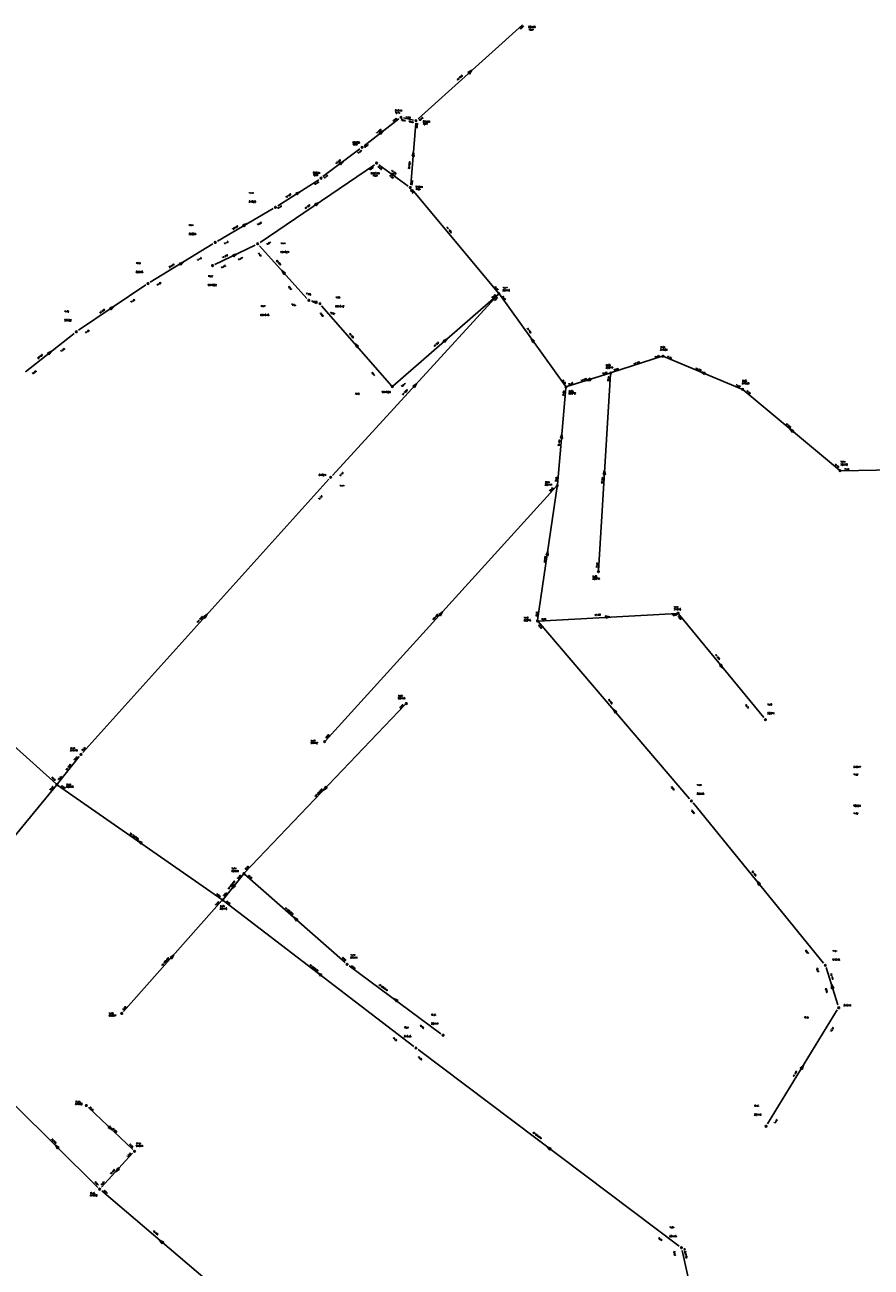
# Model space of a CAD drawing. Header units: metres. Extents: x 183111 to 185656, y 327391 to 329490.
# Tile 12 of 23: x 184195 to 184448, y 327856 to 328228. Entities that reach past the tile are written whole.
import ezdxf

# ---------------------------------------------------------------- set-up
doc = ezdxf.new("R2010")
doc.units = ezdxf.units.M
doc.header["$LTSCALE"] = 0.2
for name, color, linetype in [('B_RIO_L_PUTDEKSEL', 252, 'Continuous'), ('I90_PUTNUMMER', 252, 'Continuous'), ('I90_STRENG', 252, 'Continuous'), ('I90_TEKST', 252, 'Continuous')]:
    doc.layers.add(name, color=color, linetype=linetype)
doc.styles.get("Standard").update_dxf_attribs({"font": 'romans.shx'})

msp = doc.modelspace()

# ---------------------------------------------------------------- linework, layer by layer
at = {"layer": 'B_RIO_L_PUTDEKSEL', "lineweight": -3}
for centre in [(184307.5, 328199.9), (184312, 328198.9), (184295.9, 328190.9), (184300.2, 328186.2), (184283.6, 328181.7), (184310.3, 328178.9), (184270, 328173), (184252, 328162.5), (184264.7, 328162.1), (184251.2, 328155.6), (184231.9, 328150.2), (184280, 328145.2), (184336.8, 328147.2), (184283.3, 328144.2), (184210.5, 328135.8), (184385.8, 328128.5), (184370.2, 328123.5), (184304.9, 328119.4), (184356.8, 328119.3), (184409.6, 328118.6), (184438.7, 328094.3), (184286.5, 328092.3), (184354.2, 328089.8), (184366.5, 328064.1), (184348.3, 328049.4), (184390.3, 328051.7), (184309.1, 328024.7), (184416.4, 328019.9), (184284.7, 328013.3), (184211.9, 328009.5), (184204.7, 328000.5), (184394.3, 327995.6), (184260.6, 327973.9), (184254.2, 327966), (184291.4, 327946.8), (184434.3, 327946.5), (184438.3, 327933.8), (184224.1, 327932.1), (184320.1, 327925.6), (184312, 327921.8), (184213.5, 327904.6), (184416.6, 327898.4), (184227.9, 327890.9), (184217.5, 327879.6), (184391.3, 327862.1)]:
    msp.add_circle(centre, 0.25, dxfattribs=at)
at = {"layer": 'I90_STRENG', "lineweight": -3, "ltscale": 0.7}
for points in [[(184312.6, 328199.4), (184343.81, 328227.52)], [(184328.68, 328213.93), (184327.5, 328213.31)], [(184327.5, 328213.31), (184328.44, 328213.72)], [(184327.5, 328213.31), (184328.2, 328213.5)], [(184327.5, 328213.31), (184327.93, 328212.82)], [(184327.96, 328213.28), (184327.5, 328213.31)], [(184327.72, 328213.06), (184328.68, 328213.93)], [(184328.68, 328213.93), (184327.93, 328212.82)], [(184328.44, 328213.72), (184327.93, 328212.82)], [(184328.2, 328213.5), (184327.93, 328212.82)], [(184327.93, 328212.82), (184327.96, 328213.28)], [(184296.5, 328191.4), (184306.83, 328199.42)], [(184308.3, 328199.7), (184311.24, 328199.05)], [(184310.4, 328179.7), (184311.97, 328198.1)], [(184302.21, 328195.8), (184300.99, 328195.26)], [(184300.99, 328195.26), (184301.96, 328195.6)], [(184300.99, 328195.26), (184301.7, 328195.4)], [(184300.99, 328195.26), (184301.39, 328194.74)], [(184301.44, 328195.2), (184300.99, 328195.26)], [(184301.19, 328195), (184302.21, 328195.8)], [(184302.21, 328195.8), (184301.39, 328194.74)], [(184301.96, 328195.6), (184301.39, 328194.74)], [(184301.7, 328195.4), (184301.39, 328194.74)], [(184301.39, 328194.74), (184301.44, 328195.2)], [(184284.2, 328182.2), (184295.23, 328190.46)], [(184290.32, 328186.69), (184289.08, 328186.17)], [(184289.08, 328186.17), (184290.06, 328186.49)], [(184289.08, 328186.17), (184289.8, 328186.3)], [(184289.28, 328185.91), (184290.32, 328186.69)], [(184290.32, 328186.69), (184289.47, 328185.65)], [(184290.06, 328186.49), (184289.47, 328185.65)], [(184289.8, 328186.3), (184289.47, 328185.65)], [(184311.26, 328189.55), (184310.82, 328188.28)], [(184310.82, 328188.28), (184311.23, 328189.22)], [(184310.82, 328188.28), (184311.2, 328188.9)], [(184311.17, 328188.58), (184310.82, 328188.28)], [(184310.82, 328188.28), (184311.47, 328188.22)], [(184311.14, 328188.25), (184311.26, 328189.55)], [(184311.47, 328188.22), (184311.17, 328188.58)], [(184311.2, 328188.9), (184311.47, 328188.22)], [(184311.23, 328189.22), (184311.47, 328188.22)], [(184311.26, 328189.55), (184311.47, 328188.22)], [(184265.4, 328162.5), (184299.57, 328185.69)], [(184289.08, 328186.17), (184289.47, 328185.65)], [(184289.54, 328186.1), (184289.08, 328186.17)], [(184289.47, 328185.65), (184289.54, 328186.1)], [(184300.9, 328185.7), (184309.7, 328179.35)], [(184304.96, 328183.24), (184304.58, 328182.72)], [(184304.58, 328182.72), (184305.04, 328182.79)], [(184305.83, 328182.22), (184304.58, 328182.72)], [(184305.3, 328182.6), (184304.58, 328182.72)], [(184305.56, 328182.41), (184304.58, 328182.72)], [(184304.77, 328182.98), (184305.83, 328182.22)], [(184305.83, 328182.22), (184304.96, 328183.24)], [(184304.96, 328183.24), (184305.3, 328182.6)], [(184305.04, 328182.79), (184304.96, 328183.24)], [(184304.96, 328183.24), (184305.56, 328182.41)], [(184270.7, 328173.4), (184282.94, 328181.22)], [(184277.35, 328177.65), (184276.08, 328177.22)], [(184276.08, 328177.22), (184277.07, 328177.47)], [(184276.08, 328177.22), (184276.8, 328177.3)], [(184276.08, 328177.22), (184276.43, 328176.68)], [(184276.53, 328177.12), (184276.08, 328177.22)], [(184276.25, 328176.95), (184277.35, 328177.65)], [(184277.35, 328177.65), (184276.43, 328176.68)], [(184277.07, 328177.47), (184276.43, 328176.68)], [(184276.8, 328177.3), (184276.43, 328176.68)], [(184276.43, 328176.68), (184276.53, 328177.12)], [(184310.8, 328178.3), (184336.63, 328147.38)], [(184252.7, 328162.9), (184269.32, 328172.59)], [(184283.04, 328174.46), (184281.78, 328174)], [(184281.78, 328174), (184282.77, 328174.28)], [(184281.78, 328174), (184282.5, 328174.1)], [(184281.78, 328174), (184282.14, 328173.47)], [(184282.23, 328173.92), (184281.78, 328174)], [(184281.96, 328173.73), (184283.04, 328174.46)], [(184283.04, 328174.46), (184282.14, 328173.47)], [(184282.77, 328174.28), (184282.14, 328173.47)], [(184282.5, 328174.1), (184282.14, 328173.47)], [(184282.14, 328173.47), (184282.23, 328173.92)], [(184261.56, 328168.13), (184260.27, 328167.75)], [(184260.27, 328167.75), (184261.28, 328167.96)], [(184260.27, 328167.75), (184261, 328167.8)], [(184260.27, 328167.75), (184260.6, 328167.19)], [(184260.72, 328167.64), (184260.27, 328167.75)], [(184260.44, 328167.47), (184261.56, 328168.13)], [(184261.56, 328168.13), (184260.6, 328167.19)], [(184261.28, 328167.96), (184260.6, 328167.19)], [(184261, 328167.8), (184260.6, 328167.19)], [(184260.6, 328167.19), (184260.72, 328167.64)], [(184232.6, 328150.6), (184251.33, 328162.08)], [(184251.9, 328155.9), (184263.95, 328161.7)], [(184265.2, 328161.5), (184279.42, 328145.78)], [(184242.55, 328156.64), (184241.27, 328156.24)], [(184241.45, 328155.96), (184242.55, 328156.64)], [(184242.55, 328156.64), (184241.61, 328155.68)], [(184258.58, 328159.08), (184257.27, 328158.81)], [(184257.27, 328158.81), (184258.29, 328158.94)], [(184257.27, 328158.81), (184257.55, 328158.22)], [(184257.27, 328158.81), (184258, 328158.8)], [(184257.71, 328158.66), (184257.27, 328158.81)], [(184257.41, 328158.52), (184258.58, 328159.08)], [(184258.58, 328159.08), (184257.55, 328158.22)], [(184258.29, 328158.94), (184257.55, 328158.22)], [(184258, 328158.8), (184257.55, 328158.22)], [(184257.55, 328158.22), (184257.71, 328158.66)], [(184241.27, 328156.24), (184242.28, 328156.47)], [(184241.27, 328156.24), (184242, 328156.3)], [(184241.27, 328156.24), (184241.61, 328155.68)], [(184241.72, 328156.13), (184241.27, 328156.24)], [(184242.28, 328156.47), (184241.61, 328155.68)], [(184242, 328156.3), (184241.61, 328155.68)], [(184241.61, 328155.68), (184241.72, 328156.13)], [(184272.74, 328153.12), (184271.86, 328154.08)], [(184271.86, 328154.08), (184272.49, 328152.9)], [(184271.86, 328154.08), (184272.98, 328153.34)], [(184272.49, 328152.9), (184272.08, 328153.84)], [(184272.08, 328153.84), (184272.98, 328153.34)], [(184272.49, 328152.9), (184272.3, 328153.6)], [(184272.3, 328153.6), (184272.98, 328153.34)], [(184272.52, 328153.36), (184272.49, 328152.9)], [(184272.49, 328152.9), (184272.98, 328153.34)], [(184272.98, 328153.34), (184272.52, 328153.36)], [(184211.2, 328136.3), (184231.28, 328149.78)], [(184287, 328092.9), (184336.62, 328147.03)], [(184305.1, 328119.55), (184336.63, 328147.02)], [(184336.94, 328147), (184356.67, 328119.51)], [(184221.74, 328143.36), (184220.48, 328142.91)], [(184220.48, 328142.91), (184221.47, 328143.18)], [(184220.48, 328142.91), (184221.2, 328143)], [(184220.48, 328142.91), (184220.84, 328142.37)], [(184220.93, 328142.82), (184220.48, 328142.91)], [(184220.66, 328142.64), (184221.74, 328143.36)], [(184221.74, 328143.36), (184220.84, 328142.37)], [(184221.47, 328143.18), (184220.84, 328142.37)], [(184221.2, 328143), (184220.84, 328142.37)], [(184220.84, 328142.37), (184220.93, 328142.82)], [(184280.8, 328145), (184282.57, 328144.46)], [(184282.32, 328144.51), (184281.08, 328144.89)], [(184281.08, 328144.89), (184282.23, 328144.2)], [(184281.08, 328144.89), (184282.42, 328144.82)], [(184281.39, 328144.79), (184282.42, 328144.82)], [(184282.23, 328144.2), (184281.39, 328144.79)], [(184281.7, 328144.7), (184282.42, 328144.82)], [(184282.23, 328144.2), (184281.7, 328144.7)], [(184282.42, 328144.82), (184282.01, 328144.6)], [(184282.01, 328144.6), (184282.23, 328144.2)], [(184282.23, 328144.2), (184282.42, 328144.82)], [(184283.8, 328143.6), (184304.74, 328119.59)], [(184195.3, 328123.8), (184209.84, 328135.3)], [(184294.53, 328131.31), (184293.67, 328132.29)], [(184293.67, 328132.29), (184294.28, 328131.1)], [(184293.67, 328132.29), (184294.77, 328131.52)], [(184294.28, 328131.1), (184293.89, 328132.04)], [(184293.89, 328132.04), (184294.77, 328131.52)], [(184294.28, 328131.1), (184294.1, 328131.8)], [(184294.1, 328131.8), (184294.77, 328131.52)], [(184294.31, 328131.55), (184294.28, 328131.1)], [(184294.28, 328131.1), (184294.77, 328131.52)], [(184294.77, 328131.52), (184294.31, 328131.55)], [(184321.29, 328133.73), (184320.1, 328133.12)], [(184320.1, 328133.12), (184321.05, 328133.51)], [(184320.1, 328133.12), (184320.8, 328133.3)], [(184320.1, 328133.12), (184320.52, 328132.63)], [(184320.55, 328133.09), (184320.1, 328133.12)], [(184320.31, 328132.87), (184321.29, 328133.73)], [(184321.29, 328133.73), (184320.52, 328132.63)], [(184321.05, 328133.51), (184320.52, 328132.63)], [(184320.8, 328133.3), (184320.52, 328132.63)], [(184320.52, 328132.63), (184320.55, 328133.09)], [(184347.18, 328132.77), (184346.42, 328133.83)], [(184346.42, 328133.83), (184346.91, 328132.58)], [(184346.42, 328133.83), (184347.44, 328132.96)], [(184346.91, 328132.58), (184346.61, 328133.56)], [(184346.61, 328133.56), (184347.44, 328132.96)], [(184346.91, 328132.58), (184346.8, 328133.3)], [(184346.8, 328133.3), (184347.44, 328132.96)], [(184346.99, 328133.03), (184346.91, 328132.58)], [(184346.91, 328132.58), (184347.44, 328132.96)], [(184347.44, 328132.96), (184346.99, 328133.03)], [(184203.11, 328130), (184201.89, 328129.45)], [(184201.89, 328129.45), (184202.85, 328129.8)], [(184201.89, 328129.45), (184202.6, 328129.6)], [(184201.89, 328129.45), (184202.29, 328128.94)], [(184202.35, 328129.4), (184201.89, 328129.45)], [(184202.09, 328129.2), (184203.11, 328130)], [(184203.11, 328130), (184202.29, 328128.94)], [(184202.85, 328129.8), (184202.29, 328128.94)], [(184202.6, 328129.6), (184202.29, 328128.94)], [(184202.29, 328128.94), (184202.35, 328129.4)], [(184370.42, 328123.61), (184385.55, 328128.47)], [(184386.03, 328128.4), (184409.36, 328118.68)], [(184357.02, 328119.42), (184369.95, 328123.46)], [(184366.47, 328064.35), (184370.14, 328123.26)], [(184398.3, 328123.35), (184397.1, 328123.85)], [(184397.1, 328123.85), (184398.17, 328123.05)], [(184397.1, 328123.85), (184398.42, 328123.65)], [(184398.17, 328123.05), (184397.4, 328123.72)], [(184397.4, 328123.72), (184398.42, 328123.65)], [(184397.7, 328123.6), (184398.42, 328123.65)], [(184398.17, 328123.05), (184397.7, 328123.6)], [(184398.42, 328123.65), (184398, 328123.47)], [(184398, 328123.47), (184398.17, 328123.05)], [(184398.17, 328123.05), (184398.42, 328123.65)], [(184312.14, 328120.28), (184311.02, 328119.54)], [(184311.02, 328119.54), (184311.92, 328120.04)], [(184311.02, 328119.54), (184311.7, 328119.8)], [(184311.48, 328119.56), (184311.02, 328119.54)], [(184311.02, 328119.54), (184311.5, 328119.1)], [(184311.26, 328119.32), (184312.14, 328120.28)], [(184311.5, 328119.1), (184311.48, 328119.56)], [(184312.14, 328120.28), (184311.5, 328119.1)], [(184311.92, 328120.04), (184311.5, 328119.1)], [(184311.7, 328119.8), (184311.5, 328119.1)], [(184362.88, 328121.21), (184364.02, 328121.9)], [(184364.12, 328121.59), (184362.88, 328121.21)], [(184362.88, 328121.21), (184364.22, 328121.28)], [(184363.19, 328121.3), (184364.02, 328121.9)], [(184364.22, 328121.28), (184363.19, 328121.3)], [(184363.5, 328121.4), (184364.02, 328121.9)], [(184364.22, 328121.28), (184363.5, 328121.4)], [(184364.02, 328121.9), (184363.81, 328121.5)], [(184363.81, 328121.5), (184364.22, 328121.28)], [(184364.22, 328121.28), (184364.02, 328121.9)], [(184354.25, 328090.04), (184356.8, 328119.05)], [(184409.79, 328118.44), (184438.52, 328094.48)], [(184355.56, 328105.25), (184355.12, 328103.98)], [(184355.12, 328103.98), (184355.53, 328104.92)], [(184355.12, 328103.98), (184355.5, 328104.6)], [(184355.44, 328103.95), (184355.56, 328105.25)], [(184355.5, 328104.6), (184355.77, 328103.92)], [(184355.53, 328104.92), (184355.77, 328103.92)], [(184355.56, 328105.25), (184355.77, 328103.92)], [(184424.7, 328105.98), (184423.7, 328106.82)], [(184423.7, 328106.82), (184424.49, 328105.73)], [(184423.7, 328106.82), (184424.91, 328106.23)], [(184424.49, 328105.73), (184423.95, 328106.61)], [(184423.95, 328106.61), (184424.91, 328106.23)], [(184424.49, 328105.73), (184424.2, 328106.4)], [(184424.2, 328106.4), (184424.91, 328106.23)], [(184424.91, 328106.23), (184424.45, 328106.19)], [(184424.45, 328106.19), (184424.49, 328105.73)], [(184424.49, 328105.73), (184424.91, 328106.23)], [(184355.47, 328104.28), (184355.12, 328103.98)], [(184355.12, 328103.98), (184355.77, 328103.92)], [(184355.77, 328103.92), (184355.47, 328104.28)], [(184368.34, 328094.45), (184367.93, 328093.17)], [(184367.93, 328093.17), (184368.32, 328094.12)], [(184367.93, 328093.17), (184368.3, 328093.8)], [(184368.28, 328093.47), (184367.93, 328093.17)], [(184368.26, 328093.15), (184368.34, 328094.45)], [(184368.58, 328093.13), (184368.28, 328093.47)], [(184368.3, 328093.8), (184368.58, 328093.13)], [(184368.32, 328094.12), (184368.58, 328093.13)], [(184368.34, 328094.45), (184368.58, 328093.13)], [(184438.95, 328094.29), (184470.77, 328094.88)], [(184212.4, 328010.1), (184285.92, 328091.72)], [(184367.93, 328093.17), (184368.58, 328093.13)], [(184284.84, 328013.51), (184354.01, 328089.63)], [(184348.32, 328049.65), (184354.16, 328089.55)], [(184351.39, 328070.24), (184350.88, 328069)], [(184350.88, 328069), (184351.35, 328069.92)], [(184350.88, 328069), (184351.3, 328069.6)], [(184351.25, 328069.28), (184350.88, 328069)], [(184350.88, 328069), (184351.53, 328068.91)], [(184351.2, 328068.96), (184351.39, 328070.24)], [(184351.53, 328068.91), (184351.25, 328069.28)], [(184351.3, 328069.6), (184351.53, 328068.91)], [(184351.35, 328069.92), (184351.53, 328068.91)], [(184351.39, 328070.24), (184351.53, 328068.91)], [(184249.64, 328051.38), (184248.52, 328050.63)], [(184248.52, 328050.63), (184249.42, 328051.14)], [(184248.52, 328050.63), (184249.2, 328050.9)], [(184248.98, 328050.66), (184248.52, 328050.63)], [(184248.52, 328050.63), (184249.01, 328050.2)], [(184248.76, 328050.42), (184249.64, 328051.38)], [(184249.01, 328050.2), (184248.98, 328050.66)], [(184249.64, 328051.38), (184249.01, 328050.2)], [(184249.42, 328051.14), (184249.01, 328050.2)], [(184249.2, 328050.9), (184249.01, 328050.2)], [(184319.94, 328052.08), (184318.82, 328051.34)], [(184318.82, 328051.34), (184319.72, 328051.84)], [(184318.82, 328051.34), (184319.5, 328051.6)], [(184319.28, 328051.36), (184318.82, 328051.34)], [(184318.82, 328051.34), (184319.3, 328050.9)], [(184319.06, 328051.12), (184319.94, 328052.08)], [(184319.3, 328050.9), (184319.28, 328051.36)], [(184319.94, 328052.08), (184319.3, 328050.9)], [(184319.72, 328051.84), (184319.3, 328050.9)], [(184319.5, 328051.6), (184319.3, 328050.9)], [(184348.45, 328049.2), (184393.75, 327996.2)], [(184348.55, 328049.37), (184390.06, 328051.63)], [(184369.95, 328050.64), (184368.63, 328050.89)], [(184368.63, 328050.89), (184368.67, 328050.24)], [(184368.63, 328050.89), (184369.3, 328050.6)], [(184368.98, 328050.58), (184368.63, 328050.89)], [(184368.63, 328050.89), (184369.62, 328050.62)], [(184368.65, 328050.56), (184369.95, 328050.64)], [(184369.95, 328050.64), (184368.67, 328050.24)], [(184369.62, 328050.62), (184368.67, 328050.24)], [(184369.3, 328050.6), (184368.67, 328050.24)], [(184368.67, 328050.24), (184368.98, 328050.58)], [(184390.46, 328051.51), (184415.89, 328020.55)], [(184152.4, 328047.4), (184204.53, 328000.69)], [(184403.14, 328036.51), (184402.64, 328036.09)], [(184403.71, 328035.3), (184402.64, 328036.09)], [(184403.3, 328035.8), (184402.64, 328036.09)], [(184402.64, 328036.09), (184403.09, 328036.05)], [(184403.51, 328035.55), (184402.64, 328036.09)], [(184402.89, 328036.3), (184403.71, 328035.3)], [(184403.09, 328036.05), (184403.14, 328036.51)], [(184403.71, 328035.3), (184403.14, 328036.51)], [(184403.14, 328036.51), (184403.3, 328035.8)], [(184403.14, 328036.51), (184403.51, 328035.55)], [(184260.73, 327974.11), (184308.9, 328024.55)], [(184371.72, 328022.01), (184370.88, 328022.99)], [(184370.88, 328022.99), (184371.48, 328021.79)], [(184370.88, 328022.99), (184371.97, 328022.22)], [(184371.48, 328021.79), (184371.09, 328022.75)], [(184371.09, 328022.75), (184371.97, 328022.22)], [(184371.48, 328021.79), (184371.3, 328022.5)], [(184371.3, 328022.5), (184371.97, 328022.22)], [(184371.51, 328022.25), (184371.48, 328021.79)], [(184371.48, 328021.79), (184371.97, 328022.22)], [(184371.97, 328022.22), (184371.51, 328022.25)], [(184204.87, 328000.69), (184211.4, 328008.85)], [(184154.16, 327939.09), (184204.55, 328000.3)], [(184204.9, 328000.35), (184253.99, 327966.13)], [(184284.35, 327998.83), (184285.01, 327999.99)], [(184285.25, 327999.77), (184284.35, 327998.83)], [(184284.35, 327998.83), (184285.48, 327999.54)], [(184284.58, 327999.06), (184285.01, 327999.99)], [(184285.48, 327999.54), (184284.58, 327999.06)], [(184284.8, 327999.3), (184285.01, 327999.99)], [(184285.48, 327999.54), (184284.8, 327999.3)], [(184285.48, 327999.54), (184285.01, 327999.99)], [(184285.01, 327999.99), (184285.02, 327999.53)], [(184285.02, 327999.53), (184285.48, 327999.54)], [(184394.8, 327995), (184433.79, 327947.14)], [(184230.03, 327982.93), (184228.97, 327983.67)], [(184228.97, 327983.67), (184229.85, 327982.66)], [(184228.97, 327983.67), (184230.22, 327983.19)], [(184229.85, 327982.66), (184229.23, 327983.48)], [(184229.23, 327983.48), (184230.22, 327983.19)], [(184229.85, 327982.66), (184229.5, 327983.3)], [(184229.5, 327983.3), (184230.22, 327983.19)], [(184230.22, 327983.19), (184229.77, 327983.11)], [(184229.77, 327983.11), (184229.85, 327982.66)], [(184229.85, 327982.66), (184230.22, 327983.19)], [(184254.37, 327966.19), (184260.44, 327973.71)], [(184260.8, 327973.75), (184290.81, 327947.36)], [(184414.71, 327970.6), (184413.89, 327971.6)], [(184413.89, 327971.6), (184414.46, 327970.39)], [(184413.89, 327971.6), (184414.96, 327970.8)], [(184414.46, 327970.39), (184414.09, 327971.35)], [(184414.09, 327971.35), (184414.96, 327970.8)], [(184414.46, 327970.39), (184414.3, 327971.1)], [(184414.3, 327971.1), (184414.96, 327970.8)], [(184256.99, 327969.39), (184257.55, 327970.61)], [(184257.81, 327970.41), (184256.99, 327969.39)], [(184256.99, 327969.39), (184258.06, 327970.2)], [(184257.2, 327969.65), (184257.55, 327970.61)], [(184258.06, 327970.2), (184257.2, 327969.65)], [(184257.4, 327969.9), (184257.55, 327970.61)], [(184258.06, 327970.2), (184257.4, 327969.9)], [(184258.06, 327970.2), (184257.55, 327970.61)], [(184257.55, 327970.61), (184257.6, 327970.15)], [(184257.6, 327970.15), (184258.06, 327970.2)], [(184414.51, 327970.85), (184414.46, 327970.39)], [(184414.46, 327970.39), (184414.96, 327970.8)], [(184414.96, 327970.8), (184414.51, 327970.85)], [(184224.6, 327932.7), (184254.02, 327965.83)], [(184254.38, 327965.82), (184311.32, 327922.28)], [(184276.49, 327959.97), (184275.51, 327960.83)], [(184275.51, 327960.83), (184276.27, 327959.73)], [(184275.51, 327960.83), (184276.7, 327960.21)], [(184276.27, 327959.73), (184275.76, 327960.61)], [(184275.76, 327960.61), (184276.7, 327960.21)], [(184276.27, 327959.73), (184276, 327960.4)], [(184276, 327960.4), (184276.7, 327960.21)], [(184276.7, 327960.21), (184276.24, 327960.18)], [(184276.24, 327960.18), (184276.27, 327959.73)], [(184276.27, 327959.73), (184276.7, 327960.21)], [(184239.63, 327949.59), (184238.52, 327948.83)], [(184238.52, 327948.83), (184239.42, 327949.34)], [(184238.52, 327948.83), (184239.2, 327949.1)], [(184238.98, 327948.86), (184238.52, 327948.83)], [(184238.52, 327948.83), (184239.01, 327948.4)], [(184238.77, 327948.61), (184239.63, 327949.59)], [(184239.01, 327948.4), (184238.98, 327948.86)], [(184239.63, 327949.59), (184239.01, 327948.4)], [(184239.42, 327949.34), (184239.01, 327948.4)], [(184239.2, 327949.1), (184239.01, 327948.4)], [(184292, 327946.3), (184319.4, 327926.03)], [(184434.5, 327945.8), (184438.02, 327934.64)], [(184283.62, 327943.51), (184282.58, 327944.29)], [(184282.58, 327944.29), (184283.42, 327943.25)], [(184282.58, 327944.29), (184283.81, 327943.76)], [(184283.42, 327943.25), (184282.84, 327944.1)], [(184282.84, 327944.1), (184283.81, 327943.76)], [(184283.42, 327943.25), (184283.1, 327943.9)], [(184283.1, 327943.9), (184283.81, 327943.76)], [(184283.81, 327943.76), (184283.36, 327943.7)], [(184283.36, 327943.7), (184283.42, 327943.25)], [(184283.42, 327943.25), (184283.81, 327943.76)], [(184436.49, 327939.58), (184436.1, 327940.82)], [(184436.1, 327940.82), (184436.18, 327939.48)], [(184436.1, 327940.82), (184436.8, 327939.68)], [(184436.18, 327939.48), (184436.2, 327940.51)], [(184436.18, 327939.48), (184436.3, 327940.2)], [(184436.4, 327939.89), (184436.18, 327939.48)], [(184436.18, 327939.48), (184436.8, 327939.68)], [(184436.2, 327940.51), (184436.8, 327939.68)], [(184436.3, 327940.2), (184436.8, 327939.68)], [(184436.8, 327939.68), (184436.4, 327939.89)], [(184306.32, 327935.81), (184305.28, 327936.59)], [(184305.28, 327936.59), (184306.13, 327935.55)], [(184305.28, 327936.59), (184306.52, 327936.07)], [(184306.13, 327935.55), (184305.54, 327936.39)], [(184305.54, 327936.39), (184306.52, 327936.07)], [(184306.13, 327935.55), (184305.8, 327936.2)], [(184305.8, 327936.2), (184306.52, 327936.07)], [(184306.52, 327936.07), (184306.06, 327936.01)], [(184306.06, 327936.01), (184306.13, 327935.55)], [(184306.13, 327935.55), (184306.52, 327936.07)], [(184417, 327899.1), (184437.87, 327933.14)], [(184312.6, 327921.3), (184390.62, 327862.55)], [(184427.74, 327916.65), (184426.78, 327915.72)], [(184426.78, 327915.72), (184427.57, 327916.38)], [(184426.78, 327915.72), (184427.4, 327916.1)], [(184427.23, 327915.82), (184426.78, 327915.72)], [(184426.78, 327915.72), (184427.34, 327915.38)], [(184427.06, 327915.54), (184427.74, 327916.65)], [(184427.34, 327915.38), (184427.23, 327915.82)], [(184427.74, 327916.65), (184427.34, 327915.38)], [(184427.57, 327916.38), (184427.34, 327915.38)], [(184427.4, 327916.1), (184427.34, 327915.38)], [(184191.98, 327904.92), (184216.97, 327880.12)], [(184214.1, 327904), (184227.35, 327891.42)], [(184220.45, 327898.48), (184220, 327898.01)], [(184220, 327898.01), (184220.46, 327898.02)], [(184221.17, 327897.35), (184220, 327898.01)], [(184220.7, 327897.8), (184220, 327898.01)], [(184220.93, 327897.58), (184220, 327898.01)], [(184220.23, 327898.25), (184221.17, 327897.35)], [(184221.17, 327897.35), (184220.45, 327898.48)], [(184220.45, 327898.48), (184220.7, 327897.8)], [(184220.46, 327898.02), (184220.45, 327898.48)], [(184220.45, 327898.48), (184220.93, 327897.58)], [(184205.16, 327891.84), (184204.24, 327892.76)], [(184204.24, 327892.76), (184204.93, 327891.61)], [(184204.24, 327892.76), (184205.39, 327892.07)], [(184204.93, 327891.61), (184204.47, 327892.53)], [(184204.47, 327892.53), (184205.39, 327892.07)], [(184204.93, 327891.61), (184204.7, 327892.3)], [(184204.7, 327892.3), (184205.39, 327892.07)], [(184204.93, 327891.61), (184205.39, 327892.07)], [(184205.39, 327892.07), (184204.93, 327892.07)], [(184204.93, 327892.07), (184204.93, 327891.61)], [(184218, 327880.2), (184227.32, 327890.33)], [(184352.22, 327891.51), (184351.18, 327892.29)], [(184351.18, 327892.29), (184352.02, 327891.25)], [(184351.18, 327892.29), (184352.41, 327891.77)], [(184352.02, 327891.25), (184351.44, 327892.09)], [(184351.44, 327892.09), (184352.41, 327891.77)], [(184352.02, 327891.25), (184351.7, 327891.9)], [(184351.7, 327891.9), (184352.41, 327891.77)], [(184352.41, 327891.77), (184351.96, 327891.7)], [(184351.96, 327891.7), (184352.02, 327891.25)], [(184352.02, 327891.25), (184352.41, 327891.77)], [(184222.26, 327884.82), (184222.9, 327886)], [(184223.14, 327885.78), (184222.26, 327884.82)], [(184222.26, 327884.82), (184223.38, 327885.56)], [(184222.48, 327885.06), (184222.9, 327886)], [(184223.38, 327885.56), (184222.48, 327885.06)], [(184222.7, 327885.3), (184222.9, 327886)], [(184223.38, 327885.56), (184222.7, 327885.3)], [(184223.38, 327885.56), (184222.9, 327886)], [(184222.9, 327886), (184222.92, 327885.54)], [(184222.92, 327885.54), (184223.38, 327885.56)], [(184218.1, 327879.1), (184253.68, 327848.85)], [(184236.39, 327863.48), (184235.4, 327864.32)], [(184235.4, 327864.32), (184236.18, 327863.23)], [(184235.4, 327864.32), (184236.61, 327863.73)], [(184236.18, 327863.23), (184235.65, 327864.11)], [(184235.65, 327864.11), (184236.61, 327863.73)], [(184236.18, 327863.23), (184235.9, 327863.9)], [(184235.9, 327863.9), (184236.61, 327863.73)], [(184236.61, 327863.73), (184236.15, 327863.69)], [(184236.15, 327863.69), (184236.18, 327863.23)], [(184236.18, 327863.23), (184236.61, 327863.73)], [(184391.5, 327861.3), (184394.15, 327849.58)]]:
    msp.add_lwpolyline(points, dxfattribs=at)

# ---------------------------------------------------------------- texts
at = {"layer": 'I90_PUTNUMMER', "lineweight": -3}
for s, p in [('50438', (184345.55, 328226.65)), ('51511', (184305.71, 328201.66)), ('50439', (184314.01, 328198.31)), ('50605', (184293.04, 328192.1)), ('50604', (184281.2, 328183.03)), ('991513', (184298.5, 328182.93)), ('51514', (184311.83, 328178.84)), ('51520', (184262.02, 328174.41)), ('50603', (184244.09, 328164.77)), ('991521', (184271.53, 328159.34)), ('50395', (184228.3, 328153.4)), ('991522', (184249.85, 328149.54)), ('50440', (184337.89, 328147.93)), ('991512', (184287.95, 328143.14)), ('50602', (184206.9, 328139)), ('991515', (184265.54, 328140.56)), ('51504', (184384.97, 328130.17)), ('50677', (184368.68, 328124.84)), ('51503', (184409.39, 328120.11)), ('991523', (184301.81, 328117.53)), ('50672', (184357.57, 328117.14)), ('50670', (184438.82, 328095.87)), ('51524', (184282.93, 328092.8)), ('50441', (184350.51, 328089.87)), ('50673', (184364.7, 328061.76)), ('51516', (184389.04, 328052.64)), ('50675', (184344.19, 328049.34)), ('50443', (184306.57, 328026.06)), ('50674', (184416.96, 328021.54)), ('50442', (184280.51, 328012.7)), ('51543', (184208.7, 328010.49)), ('51517', (184442.7, 328005.5)), ('50393', (184207.49, 327999.58)), ('50445', (184395.9, 327997.5)), ('50664', (184442.7, 327993.9)), ('50444', (184256.88, 327974.4)), ('50446', (184253.42, 327963.19)), ('51544', (184292.37, 327948.56)), ('51518', (184436.42, 327947.88)), ('51519', (184439.77, 327934.27)), ('50387', (184220.2, 327931.24)), ('50447', (184316.5, 327928.8)), ('51545', (184308.4, 327925)), ('51550', (184210.2, 327904.79)), ('50449', (184413, 327901.6)), ('51551', (184228.3, 327892.29)), ('51552', (184214.63, 327877.47)), ('50448', (184387.7, 327865.3))]:
    msp.add_text(s, height=0.5, dxfattribs=at).set_placement(p)
at = {"layer": 'I90_TEKST', "lineweight": -3}
for s, rotation, oblique, p in [('70.04', 41.9872, -0.0197, (184343.18, 328226.11)), ('43 1250', 41.9872, -0.0197, (184324.4, 328210.9)), ('70.93', 37.783, -0.0301, (184305.21, 328198.52)), ('70.93', 347.4913, 360.0201, (184307.43, 328199)), ('4 900', 347.4913, 360.0201, (184308.88, 328199.84)), ('70.93', 347.4913, 360.0201, (184309.77, 328198.5)), ('70.48', 85.1185, -0.0264, (184312.41, 328196.67)), ('70.48', 41.9872, -0.0197, (184313.09, 328198.76)), ('14 900', 37.783, -0.0301, (184300.29, 328195)), ('71.04', 36.8082, 0, (184294.73, 328188.98)), ('71.04', 37.783, -0.0301, (184296.67, 328190.69)), ('15 900', 36.8082, 0, (184288.13, 328185.92)), ('71.15', 36.8082, 0, (184284.59, 328181.56)), ('71.81', 34.1524, 0.0344, (184298.18, 328184.04)), ('71.80', 324.204, 359.998, (184300.52, 328185)), ('71.67', 324.204, 359.998, (184304, 328182.33)), ('12 250', 324.204, 359.998, (184304.51, 328183.88)), ('20 1250', 85.1185, -0.0264, (184310.1, 328184.5)), ('71.15', 32.5943, 0.0047, (184281.82, 328179.68)), ('70.72', 85.1185, -0.0264, (184310.94, 328179.62)), ('16 900', 32.5943, 0.0047, (184273.2, 328175.8)), ('70.72', 309.8451, 359.9323, (184310.17, 328178.15)), ('71.36', 32.5943, 0.0047, (184270.76, 328172.52)), ('42 250', 34.1524, 0.0344, (184278.9, 328172.5)), ('71.26', 30.2653, 0.0121, (184264.7, 328167.6)), ('20 900', 30.2653, 0.0121, (184257.3, 328166.3)), ('41 1250', 309.8451, 359.9323, (184321.1, 328166.9)), ('71.46', 30.2653, 0.0121, (184254.8, 328161.9)), ('71.94', 34.1524, 0.0344, (184267.5, 328161.7)), ('71.46', 31.4822, -0.0184, (184246.8, 328157)), ('14 250', 25.71, 0.0324, (184254.2, 328157.8)), ('71.94', 25.71, 0.0324, (184259, 328157.2)), ('71.94', 312.1202, 359.9592, (184264.7, 328159.2)), ('22 250', 312.1202, 359.9592, (184270.2, 328157)), ('23 900', 31.4822, -0.0184, (184238.3, 328154.9)), ('71.98', 25.71, 0.0324, (184253.9, 328154.8)), ('71.66', 31.4822, -0.0184, (184234.7, 328149.6)), ('72.02', 312.1202, 359.9592, (184273.7, 328149.3)), ('70.72', 309.8451, 359.9323, (184335.41, 328149.23)), ('71.66', 33.8954, 0.0341, (184226.9, 328144.5)), ('3 250', 343.1649, 360.0245, (184279.11, 328147.13)), ('72.00', 41.0698, 0.0332, (184334.79, 328145.77)), ('71.07', 47.5312, 0.0363, (184335.54, 328144.98)), ('71.25', 305.6597, 359.9888, (184337.71, 328146.36)), ('25 900', 33.8954, 0.0341, (184217.6, 328141.3)), ('72.03', 343.1649, 360.0245, (184274.65, 328143.88)), ('72.03', 311.0698, 359.971, (184283.2, 328141.3)), ('72.02', 343.1649, 360.0245, (184286.29, 328141.35)), ('71.85', 33.8954, 0.0341, (184213.3, 328135.3)), ('32 250', 311.0698, 359.971, (184292, 328135.2)), ('34 400', 305.6597, 359.9888, (184345.1, 328136.8)), ('71.85', 38.3514, 0.0357, (184206, 328129.8)), ('42 250', 41.0698, 0.0332, (184317.5, 328131.3)), ('20 900', 38.3514, 0.0357, (184199.1, 328127.7)), ('71.34', 17.8105, 0.0725, (184383.43, 328128.06)), ('71.34', 337.3849, 359.9641, (184386.99, 328128.26)), ('72.03', 38.3514, 0.0357, (184197.5, 328123.1)), ('72.14', 311.0698, 359.971, (184298.6, 328123.6)), ('71.34', 17.3614, 0.0415, (184367.81, 328123.12)), ('71.34', 17.8105, 0.0725, (184371.21, 328124.2)), ('16 500', 17.8105, 0.0725, (184377.15, 328126.02)), ('25 500', 337.3849, 359.9641, (184395.49, 328124.71)), ('72.14', 41.0698, 0.0332, (184307.8, 328119.3)), ('71.30', 305.6597, 359.9888, (184355.67, 328121.28)), ('71.30', 17.3614, 0.0415, (184357.62, 328119.91)), ('14 500', 17.3614, 0.0415, (184361.32, 328121)), ('72.20', 86.4198, -0.0066, (184369.67, 328121.02)), ('71.39', 337.3849, 359.9641, (184407.51, 328119.78)), ('74 1250', 47.5312, 0.0363, (184308.1, 328116.8)), ('72.30', 84.9955, 0.0263, (184356.24, 328116.66)), ('71.39', 320.1549, 359.9718, (184410.68, 328118.04)), ('37 500', 320.1549, 359.9718, (184422.45, 328108.21)), ('29 400', 84.9955, 0.0263, (184354.85, 328101.66)), ('71.10', 47.5312, 0.0363, (184289.4, 328092.6)), ('71.43', 320.1549, 359.9718, (184437.11, 328096.05)), ('71.43', 1.0495, -0.0082, (184439.96, 328094.6)), ('72.63', 84.9955, 0.0263, (184354.05, 328091.03)), ('59 250', 86.4198, -0.0066, (184367.76, 328090.46)), ('71.10', 48.0128, 0.0492, (184283.1, 328085.6)), ('72.63', 47.7512, 0.0071, (184352.09, 328088.04)), ('40 400', 81.7041, 0.0213, (184350.53, 328066.85)), ('72.40', 86.4198, 359.9934, (184366.23, 328065.3)), ('111 1250', 48.0128, 0.0492, (184246.74, 328048.77)), ('103 400', 47.7512, 0.0071, (184317.21, 328049.65)), ('72.73', 81.7041, 0.0213, (184348.2, 328050.72)), ('72.93', 3.0874, 0.0005, (184349.45, 328049.74)), ('42 300', 3.0874, 0.0005, (184365.4, 328051)), ('72.85', 3.0874, 0.0005, (184388.47, 328051)), ('72.85', 309.3632, 359.9528, (184390.19, 328050.8)), ('72.73', 310.5009, 359.9617, (184348.46, 328048.11)), ('41 300', 309.3632, 359.9528, (184401.4, 328039.2)), ('73.70', 46.3525, 0.0435, (184307.27, 328023.2)), ('70 400', 310.5009, 359.9617, (184369.3, 328025.9)), ('72.73', 309.3632, 359.9528, (184410.3, 328024.3)), ('72.99', 47.7512, 0.0071, (184285.15, 328014.24)), ('72.34', 51.3402, 0.0276, (184210.05, 328007.68)), ('72.34', 48.0128, 0.0492, (184212.37, 328010.51)), ('11 1250', 51.3402, 0.0276, (184207.66, 328004.79)), ('73.22', 318.1411, 359.9907, (184203.03, 328002.55)), ('72.34', 51.3402, 0.0276, (184205.32, 328001.79)), ('72.38', 50.55, 0.0224, (184202.81, 327998.7)), ('73.02', 325.1293, 360.0057, (184205.9, 327999.99)), ('70 400/600', 46.3525, 0.0435, (184281.98, 327996.8)), ('73.03', 310.5009, 359.9617, (184388.1, 327999.8)), ('73.03', 309.1896, 359.9995, (184394.1, 327992.8)), ('60 400/600', 325.1293, 360.0057, (184226.48, 327985.75)), ('73.59', 46.3525, 0.0435, (184261.09, 327974.95)), ('63 400', 309.1896, 359.9995, (184412.3, 327974.5)), ('10 400/600', 51.0318, -0.0261, (184256.03, 327969.16)), ('73.59', 51.0318, -0.0261, (184258.86, 327972.23)), ('73.59', 318.6689, 359.9876, (184261.75, 327973.25)), ('73.54', 325.1293, 360.0057, (184252.26, 327967.72)), ('73.54', 51.0318, -0.0261, (184254.66, 327967.05)), ('73.54', 48.3613, -0.0088, (184252.26, 327964.34)), ('73.66', 322.6119, 359.9843, (184255.26, 327965.49)), ('41 250/375', 318.6689, 359.9876, (184272.86, 327963.56)), ('73.63', 318.6689, 359.9876, (184289.81, 327948.73)), ('73.57', 309.1896, 359.9995, (184428.2, 327950.9)), ('45 400/600', 48.3613, -0.0088, (184236.17, 327946.32)), ('72 250/375', 322.6119, 359.9843, (184280.17, 327946.49)), ('73.63', 323.8615, 359.9876, (184292.53, 327946.17)), ('73.57', 287.4791, 359.9646, (184431.59, 327945.68)), ('13 400', 287.4791, 359.9646, (184435.8, 327944)), ('35 250/375', 323.5372, 360.028, (184300.9, 327940.6)), ('73.76', 287.4791, 359.9646, (184434.21, 327939.61)), ('73.89', 48.3613, -0.0088, (184224.51, 327933)), ('73.66', 323.5372, 360.028, (184313.1, 327928.4)), ('73.76', 58.5178, 0.0184, (184436.1, 327926.6)), ('74.30', 322.6119, 359.9843, (184305, 327924.7)), ('74.30', 323.0068, 359.9649, (184312.5, 327919)), ('41 400', 58.5178, 0.0184, (184424.9, 327913.2)), ('74.14', 316.4397, 359.9438, (184214.39, 327904)), ('19 200', 316.4397, 359.9438, (184221.15, 327897.73)), ('74.61', 58.5178, 0.0184, (184419.3, 327899.2)), ('36 500', 315.2182, 359.9688, (184203.02, 327894.45)), ('73.96', 316.4397, 359.9438, (184226.27, 327892.95)), ('99 250/375', 323.0068, 359.9649, (184346.9, 327896.4)), ('73.96', 47.3569, -0.0135, (184225.92, 327889.23)), ('73.61', 315.2182, 359.9688, (184215.9, 327881.7)), ('15 200', 47.3569, -0.0135, (184220.86, 327883.99)), ('73.61', 47.3569, -0.0135, (184218.02, 327880.68)), ('73.61', 319.6331, 360.0144, (184218.58, 327879.1)), ('48 500', 319.6331, 360.0144, (184233.4, 327867)), ('75.37', 323.0068, 359.9649, (184384.3, 327864.9)), ('75.59', 282.7496, 360.0391, (184388.93, 327861.06)), ('13 250/375', 282.7496, 360.0391, (184392, 327861.9))]:
    msp.add_text(s, height=0.36, rotation=rotation, dxfattribs=dict(at, oblique=oblique)).set_placement(p)
for s, p in [('72.29', (184345.66, 328225.93)), ('72.79', (184305.74, 328201)), ('72.77', (184314.05, 328197.66)), ('72.89', (184293.05, 328191.52)), ('72.99', (184281.26, 328182.43)), ('73.28', (184299.05, 328182.3)), ('73.19', (184262.02, 328177.1)), ('73.25', (184311.86, 328178.24)), ('73.41', (184244.09, 328167.47)), ('73.47', (184271.53, 328162.04)), ('73.64', (184228.3, 328156.1)), ('73.42', (184249.85, 328152.24)), ('73.47', (184337.9, 328148.79)), ('73.50', (184287.95, 328145.84)), ('73.82', (184206.9, 328141.7)), ('73.47', (184265.54, 328143.26)), ('73.61', (184384.95, 328131.05)), ('73.58', (184368.69, 328125.64)), ('73.65', (184409.39, 328120.95)), ('73.50', (184293.73, 328117.08)), ('73.58', (184357.57, 328117.9)), ('73.71', (184438.82, 328096.75)), ('74.41', (184289.14, 328089.63)), ('73.91', (184350.51, 328090.69)), ('73.80', (184364.7, 328062.51)), ('74.11', (184388.98, 328053.37)), ('73.98', (184344.19, 328050.18)), ('74.25', (184306.57, 328026.84)), ('74.30', (184416.96, 328024.24)), ('74.25', (184280.51, 328013.44)), ('74.41', (184208.7, 328011.22)), ('74.44', (184207.49, 328000.35)), ('74.22', (184442.7, 328003.3)), ('74.29', (184395.9, 328000.2)), ('74.02', (184442.7, 327991.7)), ('74.54', (184256.87, 327975.29)), ('74.54', (184253.44, 327964.01)), ('74.79', (184292.37, 327949.41)), ('75.21', (184436.42, 327950.58)), ('74.88', (184220.21, 327931.95)), ('75.25', (184316.5, 327931.5)), ('75.04', (184427.9, 327930.7)), ('75.21', (184308.4, 327927.7)), ('75.39', (184210.2, 327905.55)), ('75.95', (184413, 327904.3)), ('75.48', (184228.29, 327893.11)), ('75.45', (184214.64, 327878.2)), ('76.63', (184387.7, 327868))]:
    msp.add_text(s, height=0.36, dxfattribs=at).set_placement(p)

doc.saveas('drawing.dxf')
